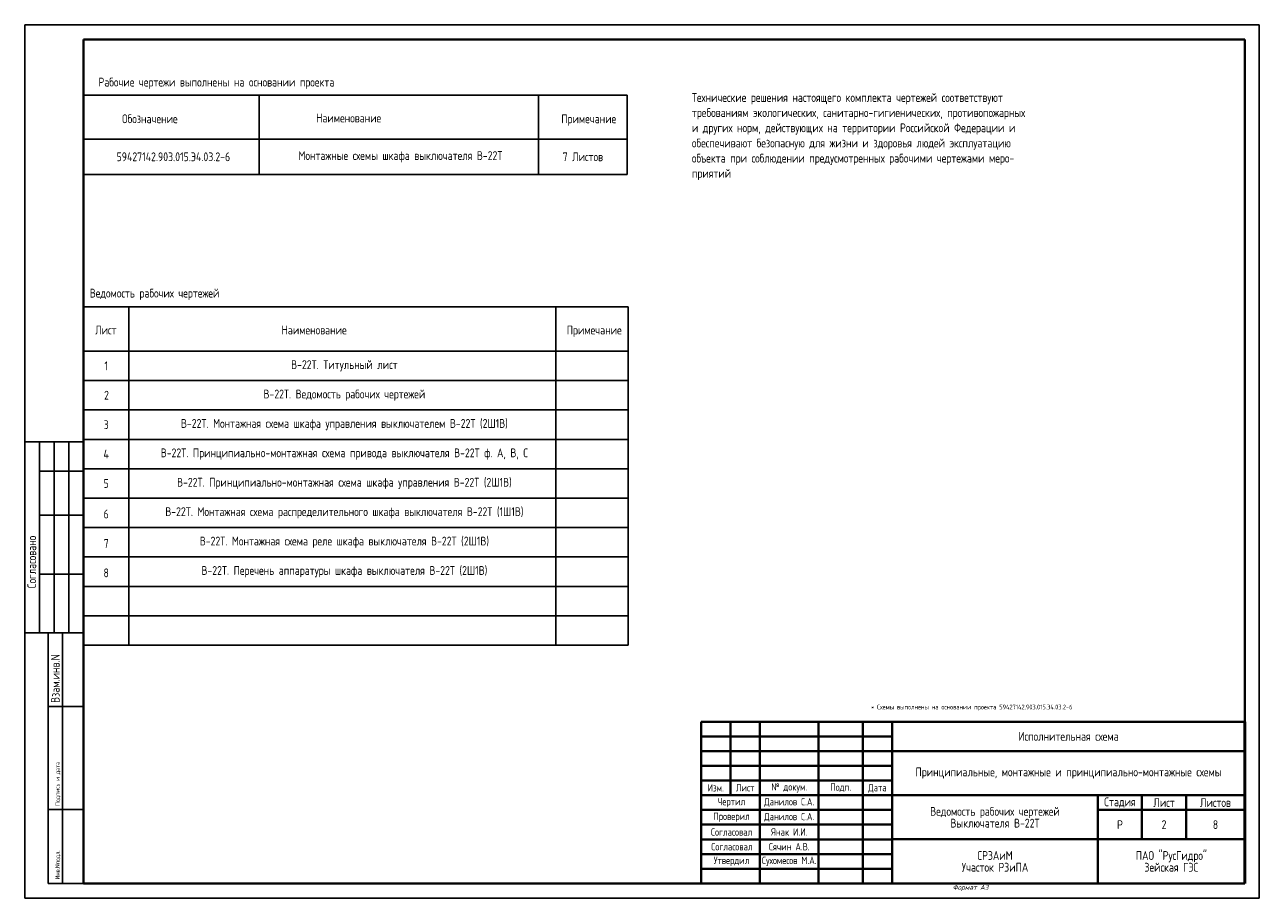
# Model space of a CAD drawing. Header units: millimetres. Extents: x 3972 to 7513, y 1417 to 2199.
# Tile 2 of 19: x 4409 to 4829, y 1779 to 2076. Entities that reach past the tile are written whole.
import ezdxf

# ---------------------------------------------------------------- set-up
doc = ezdxf.new("R2010")
doc.units = ezdxf.units.MM
doc.layers.add('основная 0.5', color=7, linetype='Continuous', lineweight=50)
doc.layers.add('тонкая 0.25', color=7, linetype='Continuous', lineweight=25)
doc.styles.add('SIMPLEX', font='GOST.ttf', dxfattribs={"height": 5})

msp = doc.modelspace()

# ---------------------------------------------------------------- linework, layer by layer
for p, q in [((4409.09, 1778.56), (4409.09, 2075.61)), ((4409.09, 2075.61), (4829.1, 2075.61)), ((4409.09, 1778.56), (4409.09, 2075.61)), ((4829.1, 1778.56), (4829.1, 2075.61)), ((4829.1, 1778.56), (4829.1, 2075.61)), ((4429.09, 1933.8), (4409.09, 1933.8)), ((4414.09, 1868.8), (4414.09, 1933.8)), ((4419.09, 1868.8), (4419.09, 1933.8)), ((4424.09, 1868.8), (4424.09, 1933.8)), ((4414.09, 1923.8), (4429.09, 1923.8)), ((4414.09, 1908.8), (4429.09, 1908.8)), ((4414.09, 1888.8), (4429.09, 1888.8)), ((4409.09, 1868.8), (4429.09, 1868.8)), ((4417.09, 1783.61), (4417.09, 1868.8)), ((4421.96, 1783.61), (4421.96, 1868.8)), ((4417.09, 1843.8), (4429.09, 1843.8)), ((4417.09, 1808.8), (4429.09, 1808.8)), ((4417.09, 1783.61), (4429.09, 1783.61)), ((4409.09, 1778.56), (4829.1, 1778.56))]:
    msp.add_line(p, q)
at = {"lineweight": 40}
for p, q in [((4429.09, 2070.61), (4824.19, 2070.61)), ((4824.19, 2070.61), (4824.19, 1783.61)), ((4639.19, 1818.61), (4704.19, 1818.61)), ((4639.19, 1808.6), (4704.19, 1808.6)), ((4639.19, 1803.6), (4704.19, 1803.6)), ((4639.19, 1798.6), (4704.19, 1798.6)), ((4639.19, 1793.6), (4704.19, 1793.6)), ((4639.19, 1788.6), (4704.19, 1788.6)), ((4429.09, 1783.61), (4824.19, 1783.61))]:
    msp.add_line(p, q, dxfattribs=at)
at = {"linetype": 'Continuous', "lineweight": 40}
msp.add_line((4429.09, 2070.61), (4429.09, 1783.61), dxfattribs=at)
at = {"linetype": 'Continuous'}
for p, q in [((4429.1, 2051.7), (4614.1, 2051.7)), ((4488.82, 2024.7), (4488.82, 2051.7)), ((4583.84, 2024.7), (4583.84, 2051.7)), ((4614.1, 2051.7), (4614.1, 2024.7)), ((4614.1, 2036.7), (4429.1, 2036.7)), ((4614.1, 2024.7), (4429.1, 2024.7)), ((4429.35, 1979.62), (4614.35, 1979.62)), ((4444.53, 1979.62), (4444.53, 1864.62)), ((4589.8, 1979.62), (4589.8, 1864.62)), ((4589.8, 1979.62), (4589.8, 1952.61)), ((4614.35, 1979.62), (4614.35, 1864.62)), ((4614.35, 1964.62), (4429.09, 1964.62)), ((4429.35, 1954.62), (4614.35, 1954.62)), ((4614.35, 1944.62), (4429.09, 1944.62)), ((4614.35, 1944.62), (4614.35, 1924.62)), ((4429.09, 1934.62), (4614.35, 1934.62)), ((4429.09, 1924.62), (4429.09, 1904.62)), ((4614.35, 1924.62), (4429.09, 1924.62)), ((4429.09, 1914.62), (4614.35, 1914.62)), ((4429.09, 1904.62), (4614.35, 1904.62)), ((4429.09, 1904.62), (4614.35, 1904.62)), ((4614.35, 1904.62), (4614.35, 1884.62)), ((4429.09, 1894.62), (4614.35, 1894.62)), ((4429.09, 1894.62), (4614.35, 1894.62)), ((4429.09, 1894.62), (4614.35, 1894.62)), ((4429.09, 1884.62), (4429.09, 1864.62)), ((4429.09, 1884.62), (4614.35, 1884.62)), ((4429.09, 1874.62), (4614.35, 1874.62)), ((4429.09, 1864.62), (4614.35, 1864.62))]:
    msp.add_line(p, q, dxfattribs=at)
at = {"layer": 'основная 0.5', "lineweight": 40}
for p, q in [((4639.19, 1838.61), (4824.19, 1838.61)), ((4639.19, 1838.61), (4639.19, 1783.61)), ((4649.19, 1813.61), (4649.19, 1838.61)), ((4659.19, 1783.61), (4659.19, 1838.61)), ((4679.19, 1783.61), (4679.19, 1838.61)), ((4694.19, 1783.61), (4694.19, 1838.61)), ((4704.19, 1783.61), (4704.19, 1838.61)), ((4704.19, 1828.61), (4824.19, 1828.61)), ((4639.19, 1818.61), (4704.19, 1818.61)), ((4639.19, 1813.61), (4824.19, 1813.61)), ((4774.19, 1783.61), (4774.19, 1813.61)), ((4789.19, 1798.61), (4789.19, 1813.61)), ((4804.19, 1798.61), (4804.19, 1813.61)), ((4774.19, 1808.61), (4824.19, 1808.61)), ((4704.19, 1798.61), (4824.19, 1798.61)), ((4639.19, 1783.61), (4824.19, 1783.61))]:
    msp.add_line(p, q, dxfattribs=at)
at = {"layer": 'основная 0.5', "color": 0}
msp.add_line((4824.19, 1783.61), (4824.19, 1838.61), dxfattribs=at)
at = {"layer": 'тонкая 0.25', "lineweight": 40}
for p, q in [((4639.19, 1833.61), (4704.19, 1833.61)), ((4639.19, 1828.61), (4704.19, 1828.61)), ((4639.19, 1828.61), (4704.19, 1828.61)), ((4704.19, 1823.61), (4639.19, 1823.61))]:
    msp.add_line(p, q, dxfattribs=at)

# ---------------------------------------------------------------- texts
at = {"linetype": 'Continuous', "style": 'SIMPLEX'}
for s, p in [('Рабочие чертежи выполнены на основании проекта', (4434.18, 2054.59)), ('Технические решения настоящего комплекта чертежей соответствуют', (4636.07, 2049.35)), ('требованиям экологических, санитарно-гигиенических, противопожарных', (4636.07, 2044.21)), ('Обозначение', (4442.22, 2042.12)), ('Наименование', (4508.23, 2042.38)), ('Примечание', (4591.63, 2042.11)), ('и других норм, действующих на территории Российской Федерации и', (4636.07, 2039.05)), ('обеспечивают безопасную для жизни и здоровья людей эксплуатацию', (4636.07, 2033.89)), ('объекта при соблюдении предусмотренных рабочими чертежами меро-', (4636.07, 2028.73)), ('приятий', (4636.07, 2023.57)), ('Ведомость рабочих чертежей ', (4431.24, 1982.83)), ('Лист', (4433.05, 1970.3)), ('Наименование', (4496.47, 1970.3)), ('Примечание', (4593.49, 1970.27))]:
    msp.add_text(s, height=3, dxfattribs=at).set_placement(p)
for s, height, p in [('Согласовано', 3, (4413, 1883.99)), ('Взам.инв.N', 3, (4421, 1844.99)), ('Подпись и дата', 1.5, (4421, 1809.99)), ('Инв.Nподл.', 1.5, (4421, 1784.99))]:
    msp.add_text(s, height=height, rotation=90, dxfattribs=at).set_placement(p)
at = {"lineweight": 35, "attachment_point": 5, "line_spacing_factor": 0.8, "style": 'SIMPLEX'}
for s, insert, char_height, width in [('59427142.903.015.Э4.03.2-6', (4459.68, 2030.7), 3, 58.2798), ('Монтажные схемы шкафа выключателя В-22Т', (4536.91, 2030.7), 3, 93.8645), ('7 Листов', (4598.97, 2030.7), 3, 30.2608), ('1', (4436.81, 1959.62), 3, 15.4342), ('В-22Т. Титульный лист', (4517.85, 1959.62), 3, 143.902), ('2', (4436.94, 1949.62), 3, 15.1763), ('В-22Т. Ведомость рабочих чертежей', (4517.85, 1949.62), 3, 143.902), ('3', (4436.81, 1939.62), 3, 15.4342), ('В-22Т. Монтажная схема шкафа управления выключателем В-22Т (2Ш1В)', (4517.85, 1939.62), 3, 143.902), ('В-22Т. Принципиально-монтажная схема привода выключателя В-22Т ф. А, В, С', (4517.85, 1929.62), 3, 143.902), ('4', (4436.81, 1929.62), 3, 15.4342), ('В-22Т. Принципиально-монтажная схема шкафа управления В-22Т (2Ш1В)', (4517.85, 1919.62), 3, 143.902), ('5', (4436.81, 1919.62), 3, 15.4342), ('6', (4436.81, 1909.21), 3, 15.4342), ('В-22Т. Монтажная схема распределительного шкафа выключателя В-22Т (1Ш1В)', (4517.85, 1909.62), 3, 143.902), ('7', (4436.81, 1899.21), 3, 15.4342), ('В-22Т. Монтажная схема реле шкафа выключателя В-22Т (2Ш1В)', (4517.85, 1899.62), 3, 143.902), ('8', (4436.81, 1889.21), 3, 15.4342), ('В-22Т. Перечень аппаратуры шкафа выключателя В-22Т (2Ш1В)', (4517.85, 1889.62), 3, 143.902), ('\\pi-4.8,l6.4,t6.4;*^IСхемы выполнены на основании проекта 59427142.903.015.Э4.03.2-6', (4730.47, 1843.38), 1.6, 185), ('Исполнительная схема', (4764.19, 1833.63), 3, 120), ('\\pt36;Принципиальные, монтажные и принципиально-монтажные схемы', (4764.19, 1821.11), 3, 120), ('Ведомость рабочих чертежей \\PВыключателя В-22Т', (4739.19, 1806.11), 3, 70), ('Стадия', (4781.69, 1811.11), 3, 15), ('Лист', (4796.69, 1811.11), 3, 15), ('Листов', (4814.19, 1811.11), 3, 20), ('Р', (4781.69, 1803.61), 3, 15), ('2', (4796.69, 1803.61), 3, 15), ('8', (4814.19, 1803.61), 3, 20), ('СРЗАиМ\\PУчасток РЗиПА', (4739.19, 1791.11), 3, 70), ('ПАО "РусГидро"  \\PЗейская ГЭС', (4799.19, 1791.11), 3, 50)]:
    msp.add_mtext(s, dxfattribs=dict(at, insert=insert, char_height=char_height, width=width))
at = {"char_height": 2.5, "attachment_point": 5, "line_spacing_factor": 0.8, "style": 'SIMPLEX'}
for s, insert, width in [('Изм.', (4644.19, 1816.11), 10), ('Лист', (4654.19, 1816.16), 10), ('№ докум.', (4669.19, 1816.11), 20), ('Подп{\\fGENISO|b0|i1|c204|p2;.}', (4686.69, 1816.17), 15), ('Дата', (4699.19, 1815.94), 10), ('Чертил', (4649.57, 1811.11), 19.2416), ('Данилов С.А.', (4669.19, 1811.14), 20), ('Проверил', (4649.57, 1806.1), 19.2416), ('Данилов С.А.', (4669.19, 1806.1), 20), ('Согласовал', (4649.57, 1801.1), 19.2416), ('Янак И.И.', (4669.19, 1801.1), 20), ('Согласовал', (4649.68, 1796.1), 19.021), ('Сячин А.В.', (4669.19, 1796.1), 20), ('Сухомесов М.А.', (4669.19, 1791.1), 20), ('Утвердил', (4649.57, 1791.1), 19.2416)]:
    msp.add_mtext(s, dxfattribs=dict(at, insert=insert, width=width))
at = {"lineweight": 30, "insert": (4724.78, 1783.08), "char_height": 1.6, "attachment_point": 1, "style": 'SIMPLEX'}
msp.add_mtext_dynamic_manual_height_columns('{\\fGENISO|b0|i1|c204|p2;Формат А3}', width=45.8537, gutter_width=12.5, heights=[0], dxfattribs=at)

doc.saveas('drawing.dxf')
